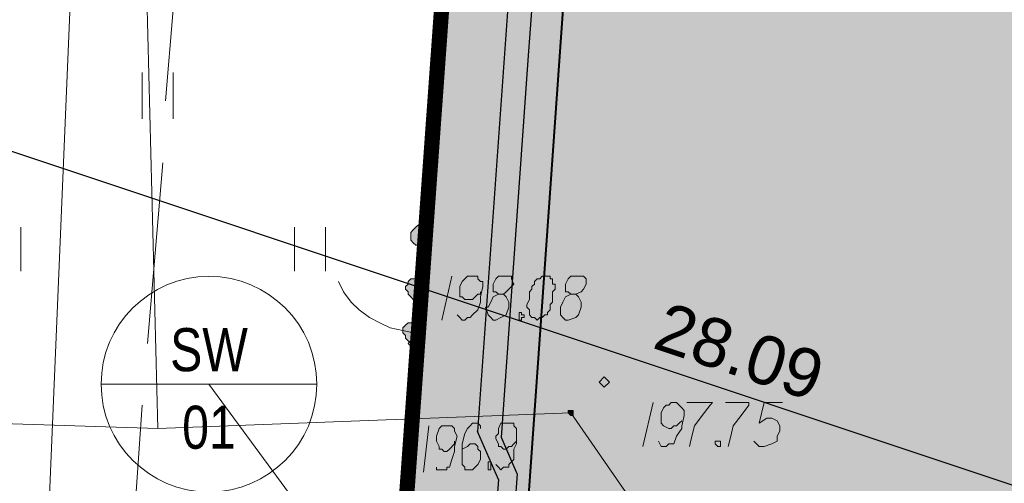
# Model space of a CAD drawing. Header units: metres. Extents: x 7431553 to 7432401, y 5544342 to 5544539.
# Tile 105 of 180: x 7432141.22 to 7432157.37, y 5544454.39 to 5544462. Entities that reach past the tile are written whole.
import ezdxf
from ezdxf import colors
from ezdxf.entities.mleader import LeaderData, LeaderLine
from ezdxf.enums import TextEntityAlignment as Align
from ezdxf.math import Vec2, Vec3

# ---------------------------------------------------------------- set-up
doc = ezdxf.new("R2010")
doc.units = ezdxf.units.M
doc.header["$MEASUREMENT"] = 0
for name, color, linetype, lineweight in [('BG-PR90-PB-PZT-PZT01_2026_04_14$0$D_obrzeze_5cm', 200, 'Continuous', 13), ('BG-PR90-PB-PZT-PZT01_2026_04_14$0$MAPA DCP', 7, 'Continuous', 0), ('BG-PR90-PB-PZT-PZT01_2026_04_14$0$PROJ. OŚWIETLENIE', 30, 'Continuous', 30), ('BG-PR90-PB-PZT-PZT01_2026_04_14$0$PROJ. SIEĆ KABLOWA NN', 10, 'Continuous', 30), ('BG-PR90-PB-PZT-PZT01_2026_04_14$0$UWAGI', 10, 'Continuous', 30), ('PRIMETECH - OPISY', 7, 'Continuous', 13), ('PRIMETECH_XREF', 7, 'Continuous', 5), ('PROHUBUS- OPISY WENTYLACJA', 7, 'Continuous', 13)]:
    doc.layers.add(name, color=color, linetype=linetype, lineweight=lineweight)
for name, color, linetype in [('BG-PR90-PB-PZT-PZT01_2026_04_14$0$Z-wymiarowanie', 43, 'Continuous'), ('BG-PR90-PB-PZT-PZT01_2026_04_14$0$Z_granica-wlasnosci', 170, 'Continuous'), ('BG-PR90-PB-PZT-PZT01_2026_04_14$0$Z_szraf drogi', 251, 'Continuous'), ('BG-PR90-PB-PZT-PZT01_2026_04_14$0$Z_szraf zielen', 72, 'Continuous')]:
    doc.layers.add(name, color=color, linetype=linetype)
doc.styles.add('BG-PR90-PB-PZT-PZT01_2026_04_14$0$Arial', font='arial.ttf')
doc.styles.add('DYN_DIM', font='ARIAL.TTF')
doc.styles.add('RPK_TAB_TXT_OPIS', font='arial.ttf', dxfattribs={"width": 0.8, "height": 3.5})
doc.dimstyles.new('BG-PR90-PB-PZT-PZT01_2026_04_14$0$1-500', dxfattribs={"dimtxt": 0.8, "dimasz": 0.05, "dimexe": 0.009, "dimexo": 0.003125, "dimgap": 0.25, "dimtad": 1, "dimzin": 0, "dimdsep": 46, "dimtxsty": 'BG-PR90-PB-PZT-PZT01_2026_04_14$0$Arial', "dimblk1": 'BG-PR90-PB-PZT-PZT01_2026_04_14$0$ST', "dimblk2": 'BG-PR90-PB-PZT-PZT01_2026_04_14$0$ST', "dimsah": 1, "dimcen": 0, "dimse1": 1, "dimse2": 1, "dimclrd": 256, "dimclre": 256, "dimclrt": 256, "dimadec": 0, "dimazin": 0, "dimtfac": 1, "dimtdec": 0, "dimtix": 1, "dimtofl": 0, "dimtmove": 2, "dimatfit": 3, "dimldrblk": 'BG-PR90-PB-PZT-PZT01_2026_04_14$0$ST', "dimfxl": 1, "dimtolj": 1, "dimtzin": 0, "dimlwd": -1, "dimlwe": -1, "dimarcsym": 0})

# ---------------------------------------------------------------- blocks, each defined once
blk = doc.blocks.new('_$0$_None')
blk = doc.blocks.new('*U2013')
at = {"ltscale": 1000}
for p, q in [((7.49, 8.011), (7.49, 3.011)), ((7.49, 5.511), (0, 0))]:
    blk.add_line(p, q, dxfattribs=at)
blk.add_circle((7.49, 5.511), 2.5)
at = {"ltscale": 1000, "style": 'RPK_TAB_TXT_OPIS', "width": 0.8}
blk.add_attdef('OPIS_PION', text='', height=1, rotation=270, dxfattribs=at).set_placement((7.49, 5.511), align=Align.BOTTOM_CENTER)
blk.add_attdef('NR_PIONU', text='', height=1, rotation=270, dxfattribs=at).set_placement((6.99, 5.511), align=Align.TOP_CENTER)
blk = doc.blocks.new('BG-PR90-PB-PZT-PZT01_2026_04_14$0$Naddrwiną2025_v2klauzulap')
at = {"layer": 'BG-PR90-PB-PZT-PZT01_2026_04_14$0$MAPA DCP', "linetype": 'Continuous', "lineweight": 0, "transparency": 33554559}
for color, points in [(1, [(7431706.795, 5544564.432), (7431706.795, 5544564.432), (7431706.795, 5544564.432), (7431706.837, 5544564.474), (7431706.837, 5544564.474), (7431706.837, 5544564.474), (7431706.837, 5544564.474), (7431706.837, 5544564.517), (7431706.837, 5544564.517), (7431706.837, 5544564.517), (7431706.795, 5544564.517), (7431706.795, 5544564.517), (7431706.795, 5544564.517), (7431706.795, 5544564.517), (7431706.752, 5544564.517), (7431706.752, 5544564.517), (7431706.752, 5544564.517), (7431706.752, 5544564.517), (7431706.752, 5544564.474), (7431706.752, 5544564.474), (7431706.752, 5544564.474), (7431706.752, 5544564.474), (7431706.752, 5544564.432)]), (256, [(7431703.704, 5544562.061), (7431703.704, 5544561.977), (7431703.747, 5544561.934), (7431703.747, 5544561.934), (7431703.789, 5544561.892), (7431703.831, 5544561.85), (7431703.874, 5544561.85), (7431703.916, 5544561.85), (7431703.958, 5544561.85), (7431704.001, 5544561.892), (7431704.043, 5544561.934), (7431704.043, 5544561.977), (7431704.043, 5544562.019), (7431704.043, 5544562.061), (7431704.043, 5544562.104), (7431704.001, 5544562.146), (7431704.001, 5544562.188), (7431703.958, 5544562.188), (7431703.916, 5544562.188), (7431703.874, 5544562.188), (7431703.831, 5544562.188), (7431703.789, 5544562.146), (7431703.747, 5544562.146), (7431703.704, 5544562.104), (7431703.704, 5544562.104)]), (256, [(7431704.551, 5544561.977), (7431704.593, 5544561.934), (7431704.593, 5544561.85), (7431704.636, 5544561.807), (7431704.678, 5544561.807), (7431704.72, 5544561.765), (7431704.763, 5544561.765), (7431704.805, 5544561.807), (7431704.847, 5544561.807), (7431704.89, 5544561.85), (7431704.932, 5544561.892), (7431704.932, 5544561.934), (7431704.932, 5544561.977), (7431704.89, 5544562.019), (7431704.89, 5544562.061), (7431704.847, 5544562.104), (7431704.805, 5544562.104), (7431704.763, 5544562.146), (7431704.72, 5544562.146), (7431704.678, 5544562.104), (7431704.636, 5544562.104), (7431704.593, 5544562.061), (7431704.593, 5544562.019), (7431704.593, 5544562.019)]), (256, [(7431705.271, 5544561.934), (7431705.313, 5544561.892), (7431705.313, 5544561.807), (7431705.355, 5544561.765), (7431705.398, 5544561.723), (7431705.44, 5544561.723), (7431705.482, 5544561.723), (7431705.525, 5544561.765), (7431705.567, 5544561.765), (7431705.609, 5544561.807), (7431705.652, 5544561.85), (7431705.652, 5544561.892), (7431705.652, 5544561.934), (7431705.609, 5544561.977), (7431705.609, 5544562.019), (7431705.567, 5544562.061), (7431705.525, 5544562.061), (7431705.482, 5544562.061), (7431705.44, 5544562.061), (7431705.398, 5544562.061), (7431705.355, 5544562.019), (7431705.313, 5544562.019), (7431705.313, 5544561.977), (7431705.313, 5544561.977)])]:
    blk.add_hatch(color=color, dxfattribs=at).paths.add_polyline_path(points)
at = {"layer": 'BG-PR90-PB-PZT-PZT01_2026_04_14$0$MAPA DCP', "color": 1, "linetype": 'Continuous', "lineweight": 18, "transparency": 33554687}
for points in [[(7431735.412, 5544677.504), (7431733.719, 5544662.561), (7431731.221, 5544660.317), (7431726.31, 5544659.005), (7431722.712, 5544657.396), (7431720.849, 5544633.816), (7431719.664, 5544603.125), (7431716.955, 5544571.502), (7431706.795, 5544564.474), (7431707.049, 5544557.701)], [(7431701.672, 5544557.828), (7431698.667, 5544558.082)], [(7431705.652, 5544557.532), (7431702.688, 5544557.786)], [(7431707.049, 5544557.701), (7431687.025, 5544557.193), (7431686.094, 5544544.324), (7431690.75, 5544544.027)], [(7431707.049, 5544557.701), (7431706.541, 5544541.868), (7431704.974, 5544542.334), (7431703.704, 5544542.715)], [(7431709.673, 5544557.235), (7431706.668, 5544557.447)], [(7431690.539, 5544541.233), (7431686.348, 5544543.604), (7431686.729, 5544547.287), (7431687.872, 5544555.838), (7431689.015, 5544556.727), (7431708.149, 5544555.923), (7431713.695, 5544555.457)]]:
    blk.add_lwpolyline(points, dxfattribs=at)
at = {"layer": 'BG-PR90-PB-PZT-PZT01_2026_04_14$0$MAPA DCP', "linetype": 'Continuous', "lineweight": 18, "transparency": 33554687}
for points in [[(7431673.859, 5544657.311), (7431726.818, 5544654.094), (7431721.188, 5544574.846), (7431714.161, 5544575.396), (7431713.187, 5544561.426), (7431668.61, 5544564.601), (7431669.033, 5544570.486), (7431669.541, 5544576.582), (7431670.727, 5544580.519), (7431669.795, 5544596.859), (7431673.182, 5544646.728)], [(7431706.287, 5544565.109), (7431706.202, 5544565.025), (7431706.287, 5544564.94), (7431706.371, 5544565.025)], [(7431713.187, 5544561.426), (7431709.8, 5544513.844), (7431684.527, 5544515.452), (7431666.493, 5544532.936), (7431667.213, 5544545.213), (7431668.61, 5544564.601)], [(7431705.652, 5544561.977), (7431705.567, 5544561.892), (7431705.652, 5544561.807), (7431705.736, 5544561.892)]]:
    blk.add_lwpolyline(points, close=True, dxfattribs=at)
at = {"layer": 'BG-PR90-PB-PZT-PZT01_2026_04_14$0$MAPA DCP', "linetype": 'Continuous', "lineweight": 35, "transparency": 33554687}
for points in [[(7431705.482, 5544561.892), (7431720.045, 5544560.834), (7431720.299, 5544563.501), (7431720.807, 5544568.454), (7431721.908, 5544585.641), (7431723.686, 5544610.575), (7431726.988, 5544656.295), (7431735.539, 5544655.576)], [(7431683.215, 5544532.216), (7431684.527, 5544547.964), (7431685.543, 5544563.289), (7431703.027, 5544562.104), (7431704.763, 5544561.977)]]:
    blk.add_lwpolyline(points, dxfattribs=at)
at = {"layer": 'BG-PR90-PB-PZT-PZT01_2026_04_14$0$MAPA DCP', "linetype": 'Continuous', "lineweight": 9, "transparency": 33554687}
for points in [[(7431706.625, 5544567.946), (7431706.625, 5544567.649), (7431706.964, 5544567.565), (7431706.879, 5544567.692), (7431706.879, 5544567.776), (7431706.922, 5544567.861), (7431707.006, 5544567.903), (7431707.091, 5544567.903), (7431707.176, 5544567.861), (7431707.26, 5544567.861), (7431707.303, 5544567.776), (7431707.345, 5544567.649), (7431707.345, 5544567.565), (7431707.303, 5544567.522), (7431707.26, 5544567.48)], [(7431706.625, 5544567.014), (7431706.625, 5544567.395), (7431706.668, 5544567.395), (7431706.837, 5544567.268), (7431707.006, 5544567.141), (7431707.176, 5544567.099), (7431707.345, 5544567.057)], [(7431706.625, 5544566.379), (7431706.625, 5544566.803), (7431706.668, 5544566.76), (7431706.837, 5544566.633), (7431707.006, 5544566.506), (7431707.176, 5544566.464), (7431707.345, 5544566.422)], [(7431707.26, 5544565.914), (7431707.345, 5544565.956), (7431707.345, 5544566.041), (7431707.303, 5544566.083), (7431707.303, 5544566.125), (7431707.303, 5544566.168), (7431707.176, 5544566.21), (7431707.049, 5544566.295), (7431707.006, 5544566.295), (7431706.837, 5544566.337), (7431706.752, 5544566.337), (7431706.71, 5544566.295), (7431706.668, 5544566.252), (7431706.625, 5544566.21), (7431706.625, 5544566.125), (7431706.668, 5544566.083), (7431706.668, 5544566.041), (7431706.71, 5544565.998), (7431706.795, 5544565.956), (7431706.837, 5544565.956), (7431706.879, 5544565.956), (7431706.964, 5544565.956), (7431707.006, 5544565.998), (7431707.049, 5544566.083), (7431707.049, 5544566.125), (7431707.006, 5544566.168), (7431707.006, 5544566.21), (7431706.964, 5544566.252), (7431706.922, 5544566.295)], [(7431706.625, 5544565.829), (7431707.345, 5544565.66)], [(7431704.847, 5544564.474), (7431704.847, 5544564.559), (7431704.805, 5544564.644), (7431704.763, 5544564.686), (7431704.678, 5544564.728), (7431704.593, 5544564.728), (7431704.551, 5544564.686), (7431704.551, 5544564.601), (7431704.551, 5544564.559), (7431704.551, 5544564.474), (7431704.593, 5544564.432), (7431704.678, 5544564.39), (7431704.72, 5544564.39), (7431704.805, 5544564.39), (7431704.805, 5544564.432), (7431704.847, 5544564.474), (7431704.89, 5544564.39), (7431704.974, 5544564.347), (7431705.059, 5544564.305), (7431705.186, 5544564.305), (7431705.228, 5544564.347), (7431705.271, 5544564.39), (7431705.271, 5544564.432), (7431705.228, 5544564.559), (7431705.186, 5544564.601), (7431705.059, 5544564.644), (7431704.974, 5544564.644), (7431704.89, 5544564.601), (7431704.847, 5544564.559)], [(7431704.847, 5544563.289), (7431704.847, 5544563.374), (7431704.805, 5544563.416), (7431704.763, 5544563.458), (7431704.678, 5544563.543), (7431704.593, 5544563.501), (7431704.551, 5544563.501), (7431704.551, 5544563.416), (7431704.551, 5544563.374), (7431704.551, 5544563.289), (7431704.593, 5544563.247), (7431704.678, 5544563.204), (7431704.72, 5544563.204), (7431704.805, 5544563.204), (7431704.805, 5544563.247), (7431704.847, 5544563.289), (7431704.89, 5544563.204), (7431704.974, 5544563.162), (7431705.059, 5544563.12), (7431705.059, 5544563.077), (7431705.186, 5544563.12), (7431705.228, 5544563.162), (7431705.271, 5544563.204), (7431705.271, 5544563.247), (7431705.228, 5544563.331), (7431705.186, 5544563.416), (7431705.059, 5544563.458), (7431704.974, 5544563.458), (7431704.89, 5544563.416), (7431704.847, 5544563.374)], [(7431705.186, 5544562.612), (7431705.228, 5544562.654), (7431705.271, 5544562.696), (7431705.271, 5544562.739), (7431705.228, 5544562.781), (7431705.228, 5544562.823), (7431705.186, 5544562.866), (7431705.101, 5544562.95), (7431704.974, 5544562.993), (7431704.89, 5544562.993), (7431704.72, 5544563.035), (7431704.636, 5544563.035), (7431704.636, 5544562.993), (7431704.593, 5544562.95), (7431704.551, 5544562.95), (7431704.551, 5544562.908), (7431704.551, 5544562.823), (7431704.551, 5544562.781), (7431704.593, 5544562.739), (7431704.636, 5544562.696), (7431704.72, 5544562.654), (7431704.763, 5544562.654), (7431704.805, 5544562.654), (7431704.89, 5544562.654), (7431704.89, 5544562.696), (7431704.932, 5544562.739), (7431704.932, 5544562.781), (7431704.932, 5544562.823), (7431704.932, 5544562.866), (7431704.89, 5544562.908), (7431704.847, 5544562.95), (7431704.847, 5544562.993), (7431704.805, 5544562.993)], [(7431704.551, 5544562.527), (7431705.271, 5544562.358)]]:
    blk.add_lwpolyline(points, dxfattribs=at)
for points in [[(7431707.26, 5544566.887), (7431707.26, 5544566.93), (7431707.345, 5544566.93), (7431707.345, 5544566.887), (7431707.303, 5544566.845), (7431707.26, 5544566.845)], [(7431704.551, 5544564.051), (7431704.551, 5544564.009), (7431704.593, 5544563.966), (7431704.593, 5544563.924), (7431704.636, 5544563.882), (7431704.678, 5544563.882), (7431704.72, 5544563.839), (7431704.763, 5544563.839), (7431704.805, 5544563.797), (7431704.847, 5544563.797), (7431704.932, 5544563.797), (7431705.017, 5544563.755), (7431705.059, 5544563.755), (7431705.101, 5544563.797), (7431705.144, 5544563.797), (7431705.186, 5544563.797), (7431705.228, 5544563.839), (7431705.228, 5544563.882), (7431705.271, 5544563.924), (7431705.228, 5544563.966), (7431705.228, 5544564.009), (7431705.186, 5544564.051), (7431705.186, 5544564.093), (7431705.144, 5544564.093), (7431705.101, 5544564.136), (7431705.059, 5544564.136), (7431705.017, 5544564.136), (7431704.974, 5544564.178), (7431704.932, 5544564.178), (7431704.89, 5544564.178), (7431704.847, 5544564.178), (7431704.805, 5544564.178), (7431704.763, 5544564.22), (7431704.72, 5544564.22), (7431704.678, 5544564.22), (7431704.678, 5544564.178), (7431704.636, 5544564.178), (7431704.593, 5544564.178), (7431704.593, 5544564.136), (7431704.551, 5544564.136), (7431704.551, 5544564.093)], [(7431705.144, 5544563.628), (7431705.144, 5544563.67), (7431705.186, 5544563.67), (7431705.186, 5544563.712), (7431705.228, 5544563.712), (7431705.228, 5544563.67), (7431705.271, 5544563.67), (7431705.271, 5544563.628), (7431705.228, 5544563.628), (7431705.186, 5544563.628)]]:
    blk.add_lwpolyline(points, close=True, dxfattribs=at)
at = {"layer": 'BG-PR90-PB-PZT-PZT01_2026_04_14$0$MAPA DCP', "color": 1, "linetype": 'Continuous', "lineweight": 0, "transparency": 33554687}
blk.add_lwpolyline([(7431706.795, 5544564.432), (7431706.795, 5544564.432), (7431706.795, 5544564.432), (7431706.837, 5544564.474), (7431706.837, 5544564.474), (7431706.837, 5544564.474), (7431706.837, 5544564.474), (7431706.837, 5544564.517), (7431706.837, 5544564.517), (7431706.837, 5544564.517), (7431706.795, 5544564.517), (7431706.795, 5544564.517), (7431706.795, 5544564.517), (7431706.795, 5544564.517), (7431706.752, 5544564.517), (7431706.752, 5544564.517), (7431706.752, 5544564.517), (7431706.752, 5544564.517), (7431706.752, 5544564.474), (7431706.752, 5544564.474), (7431706.752, 5544564.474), (7431706.752, 5544564.474), (7431706.752, 5544564.432)], close=True, dxfattribs=at)
at = {"layer": 'BG-PR90-PB-PZT-PZT01_2026_04_14$0$MAPA DCP', "color": 1, "linetype": 'Continuous', "lineweight": 9, "transparency": 33554687}
for points in [[(7431707.641, 5544563.247), (7431707.684, 5544563.289), (7431707.726, 5544563.331), (7431707.684, 5544563.374), (7431707.684, 5544563.416), (7431707.684, 5544563.458), (7431707.641, 5544563.458), (7431707.557, 5544563.543), (7431707.387, 5544563.543), (7431707.303, 5544563.585), (7431707.133, 5544563.585), (7431707.049, 5544563.585), (7431707.006, 5544563.543), (7431706.964, 5544563.543), (7431706.964, 5544563.501), (7431706.964, 5544563.458), (7431706.964, 5544563.416), (7431706.964, 5544563.374), (7431706.964, 5544563.331), (7431707.049, 5544563.289), (7431707.133, 5544563.289), (7431707.176, 5544563.247), (7431707.218, 5544563.247), (7431707.303, 5544563.289), (7431707.345, 5544563.289), (7431707.345, 5544563.331), (7431707.387, 5544563.374), (7431707.387, 5544563.416), (7431707.345, 5544563.458), (7431707.345, 5544563.501), (7431707.303, 5544563.543), (7431707.26, 5544563.585), (7431707.218, 5544563.585)], [(7431707.049, 5544562.993), (7431707.006, 5544562.993), (7431706.964, 5544562.95), (7431706.964, 5544562.866), (7431707.006, 5544562.823), (7431707.049, 5544562.781), (7431707.133, 5544562.739), (7431707.303, 5544562.696), (7431707.345, 5544562.696), (7431707.514, 5544562.696), (7431707.599, 5544562.696), (7431707.641, 5544562.696), (7431707.684, 5544562.739), (7431707.726, 5544562.739), (7431707.726, 5544562.781), (7431707.726, 5544562.823), (7431707.726, 5544562.866), (7431707.684, 5544562.908), (7431707.641, 5544562.95), (7431707.557, 5544562.993), (7431707.514, 5544562.993), (7431707.43, 5544562.993), (7431707.387, 5544562.95), (7431707.345, 5544562.95), (7431707.303, 5544562.908), (7431707.303, 5544562.866), (7431707.303, 5544562.823), (7431707.345, 5544562.781), (7431707.387, 5544562.696), (7431707.43, 5544562.696)], [(7431707.684, 5544562.273), (7431707.726, 5544562.273), (7431707.726, 5544562.442), (7431707.684, 5544562.442), (7431707.684, 5544562.485), (7431707.557, 5544562.527), (7431707.43, 5544562.569), (7431707.345, 5544562.569), (7431707.176, 5544562.612), (7431707.091, 5544562.569), (7431707.049, 5544562.569), (7431707.006, 5544562.527), (7431707.006, 5544562.485), (7431707.006, 5544562.442), (7431707.006, 5544562.4), (7431707.006, 5544562.358), (7431707.049, 5544562.315), (7431707.176, 5544562.273), (7431707.218, 5544562.273), (7431707.26, 5544562.273), (7431707.345, 5544562.315), (7431707.387, 5544562.315), (7431707.387, 5544562.358), (7431707.43, 5544562.4), (7431707.43, 5544562.442), (7431707.387, 5544562.485), (7431707.303, 5544562.569), (7431707.26, 5544562.569)], [(7431707.006, 5544562.146), (7431707.768, 5544562.061)]]:
    blk.add_lwpolyline(points, dxfattribs=at)
blk.add_lwpolyline([(7431707.599, 5544563.12), (7431707.599, 5544563.162), (7431707.726, 5544563.162), (7431707.726, 5544563.12), (7431707.684, 5544563.12), (7431707.641, 5544563.12)], close=True, dxfattribs=at)
at = {"layer": 'BG-PR90-PB-PZT-PZT01_2026_04_14$0$MAPA DCP', "color": 94, "linetype": 'Continuous', "lineweight": 18, "true_color": 0x009a00, "transparency": 33554687}
for points in [[(7431701.545, 5544562.231), (7431701.037, 5544562.273), (7431700.529, 5544562.315)], [(7431703.069, 5544562.146), (7431702.053, 5544562.188)], [(7431704.593, 5544562.019), (7431704.085, 5544562.061), (7431703.577, 5544562.104)], [(7431706.117, 5544561.892), (7431705.101, 5544561.977)], [(7431707.641, 5544561.807), (7431707.133, 5544561.85), (7431706.625, 5544561.892)]]:
    blk.add_lwpolyline(points, dxfattribs=at)
at = {"layer": 'BG-PR90-PB-PZT-PZT01_2026_04_14$0$MAPA DCP', "linetype": 'Continuous', "lineweight": 0, "transparency": 33554687}
for points in [[(7431703.704, 5544562.061), (7431703.704, 5544561.977), (7431703.747, 5544561.934), (7431703.747, 5544561.934), (7431703.789, 5544561.892), (7431703.831, 5544561.85), (7431703.874, 5544561.85), (7431703.916, 5544561.85), (7431703.958, 5544561.85), (7431704.001, 5544561.892), (7431704.043, 5544561.934), (7431704.043, 5544561.977), (7431704.043, 5544562.019), (7431704.043, 5544562.061), (7431704.043, 5544562.104), (7431704.001, 5544562.146), (7431704.001, 5544562.188), (7431703.958, 5544562.188), (7431703.916, 5544562.188), (7431703.874, 5544562.188), (7431703.831, 5544562.188), (7431703.789, 5544562.146), (7431703.747, 5544562.146), (7431703.704, 5544562.104)], [(7431704.551, 5544561.977), (7431704.593, 5544561.934), (7431704.593, 5544561.85), (7431704.636, 5544561.807), (7431704.678, 5544561.807), (7431704.72, 5544561.765), (7431704.763, 5544561.765), (7431704.805, 5544561.807), (7431704.847, 5544561.807), (7431704.89, 5544561.85), (7431704.932, 5544561.892), (7431704.932, 5544561.934), (7431704.932, 5544561.977), (7431704.89, 5544562.019), (7431704.89, 5544562.061), (7431704.847, 5544562.104), (7431704.805, 5544562.104), (7431704.763, 5544562.146), (7431704.72, 5544562.146), (7431704.678, 5544562.104), (7431704.636, 5544562.104), (7431704.593, 5544562.061), (7431704.593, 5544562.019)], [(7431705.271, 5544561.934), (7431705.313, 5544561.892), (7431705.313, 5544561.807), (7431705.355, 5544561.765), (7431705.398, 5544561.723), (7431705.44, 5544561.723), (7431705.482, 5544561.723), (7431705.525, 5544561.765), (7431705.567, 5544561.765), (7431705.609, 5544561.807), (7431705.652, 5544561.85), (7431705.652, 5544561.892), (7431705.652, 5544561.934), (7431705.609, 5544561.977), (7431705.609, 5544562.019), (7431705.567, 5544562.061), (7431705.525, 5544562.061), (7431705.482, 5544562.061), (7431705.44, 5544562.061), (7431705.398, 5544562.061), (7431705.355, 5544562.019), (7431705.313, 5544562.019), (7431705.313, 5544561.977)]]:
    blk.add_lwpolyline(points, close=True, dxfattribs=at)
at = {"layer": 'BG-PR90-PB-PZT-PZT01_2026_04_14$0$MAPA DCP', "linetype": 'Continuous', "lineweight": 18, "transparency": 33554687}
for points in [[(7431704.763, 5544561.977), (7431705.482, 5544561.892), (7431705.44, 5544561.723), (7431705.398, 5544561.511), (7431705.313, 5544561.342), (7431705.228, 5544561.172), (7431705.101, 5544561.003), (7431704.974, 5544560.876), (7431704.805, 5544560.749), (7431704.636, 5544560.664)], [(7431704.466, 5544560.453), (7431703.747, 5544560.453)], [(7431703.747, 5544559.945), (7431704.466, 5544559.945)], [(7431701.969, 5544557.955), (7431701.207, 5544557.955)], [(7431701.207, 5544557.447), (7431701.969, 5544557.447)], [(7431704.466, 5544555.457), (7431703.747, 5544555.457)]]:
    blk.add_lwpolyline(points, dxfattribs=at)
blk = doc.blocks.new('BG-PR90-PB-PZT-PZT01_2026_04_14$0$ST')
at = {"color": 8}
blk.add_line((0, 10), (0, -10), dxfattribs=at)
blk.add_line((-5.3, -5.3), (5.3, 5.3))
blk = doc.blocks.new('*D12113')
at = {"layer": 'BG-PR90-PB-PZT-PZT01_2026_04_14$0$Z-wymiarowanie'}
blk.add_line((7432139.546, 5544460.36), (7432166.099, 5544451.493), dxfattribs=at)
at = {"layer": 'Defpoints', "color": 0, "linetype": 'Continuous', "lineweight": 100}
for p in [(7432138.748, 5544458.128), (7432166.146, 5544451.477), (7432165.395, 5544449.229)]:
    blk.add_point(p, dxfattribs=at)
at = {"layer": 'BG-PR90-PB-PZT-PZT01_2026_04_14$0$Z-wymiarowanie', "linetype": 'Continuous', "xscale": 0.05, "yscale": 0.05, "zscale": 0.05}
for p, rotation in [((7432139.499, 5544460.376), 161.5323479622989), ((7432166.146, 5544451.477), 341.5323479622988)]:
    blk.add_blockref('BG-PR90-PB-PZT-PZT01_2026_04_14$0$ST', p, dxfattribs=dict(at, rotation=rotation))
at = {"layer": 'BG-PR90-PB-PZT-PZT01_2026_04_14$0$Z-wymiarowanie', "linetype": 'Continuous', "insert": (7432153.031, 5544456.551), "char_height": 0.8, "attachment_point": 5, "rotation": 341.5323, "style": 'BG-PR90-PB-PZT-PZT01_2026_04_14$0$Arial'}
blk.add_mtext('\\A1;28.09', dxfattribs=at)
blk = doc.blocks.new('BG-PR90-PB-PZT-PZT01_2026_04_14')
at = {"layer": 'BG-PR90-PB-PZT-PZT01_2026_04_14$0$Z_szraf drogi', "true_color": 0xb2b2b2}
h = blk.add_hatch(color=253, dxfattribs=at)
h.dxf.hatch_style = 1
h.paths.add_polyline_path([(7432149.21, 5544449.008), (7432151.038, 5544474.648), (7432152.044, 5544474.576), (7432156.033, 5544474.292), (7432158.091, 5544474.149), (7432163.514, 5544473.758, 0.414214), (7432165.117, 5544475.148), (7432166.157, 5544489.73), (7432206.056, 5544486.885), (7432205.06, 5544472.92, 0.414214), (7432205.987, 5544471.852), (7432206.984, 5544471.781, 0.414214), (7432208.053, 5544472.707), (7432209.048, 5544486.671), (7432225.008, 5544485.533), (7432221.941, 5544442.526), (7432205.979, 5544443.664), (7432206.499, 5544450.955, 0.414214), (7432204.646, 5544453.092), (7432203.95, 5544453.142), (7432203.95, 5544453.142), (7432204.198, 5544456.633), (7432186.244, 5544457.913), (7432185.995, 5544454.422), (7432185.995, 5544454.422), (7432179.704, 5544454.87), (7432162.747, 5544456.079, 0.414214), (7432159.541, 5544453.3), (7432159.399, 5544451.305), (7432159.185, 5544448.302), (7432159.185, 5544448.301)])
h.paths.add_polyline_path([(7432185.995, 5544454.422), (7432186.244, 5544457.913), (7432204.198, 5544456.633), (7432203.95, 5544453.142), (7432199.617, 5544453.45), (7432199.585, 5544453.653), (7432199.427, 5544453.831), (7432199.394, 5544453.867), (7432199.28, 5544453.876), (7432199.08, 5544453.89), (7432198.966, 5544453.898), (7432198.928, 5544453.866), (7432198.747, 5544453.713), (7432198.686, 5544453.517), (7432196.026, 5544453.706), (7432195.994, 5544453.909), (7432195.836, 5544454.087), (7432195.804, 5544454.123), (7432195.689, 5544454.132), (7432195.489, 5544454.146), (7432195.375, 5544454.154), (7432195.337, 5544454.122), (7432195.156, 5544453.969), (7432195.095, 5544453.773)])
at = {"layer": 'BG-PR90-PB-PZT-PZT01_2026_04_14$0$Z_szraf zielen', "true_color": 0xb0d592}
h = blk.add_hatch(color=63, dxfattribs=at)
h.dxf.hatch_style = 1
h.paths.add_polyline_path([(7432147.21, 5544449.15), (7432150.41, 5544493.74), (7432156.27, 5544493.32), (7432162.4, 5544492.78), (7432166.34, 5544491.62), (7432182.67, 5544492.54), (7432242.525, 5544488.459), (7432243.1, 5544488.46), (7432239.91, 5544435.52), (7432160.67, 5544441.17), (7432161.18, 5544448.16), (7432160.681, 5544448.195), (7432160.681, 5544448.196), (7432160.789, 5544449.703), (7432165.277, 5544449.382), (7432165.064, 5544446.39), (7432170.051, 5544446.034), (7432170.08, 5544446.433), (7432172.565, 5544446.256), (7432173.072, 5544446.22), (7432180.553, 5544445.687), (7432180.738, 5544448.28), (7432180.782, 5544448.983), (7432181.094, 5544453.267), (7432193.715, 5544452.367), (7432193.609, 5544450.871), (7432200.591, 5544450.373), (7432200.804, 5544453.366), (7432203.95, 5544453.142), (7432204.646, 5544453.092, -0.414214), (7432206.499, 5544450.955), (7432205.979, 5544443.664), (7432221.941, 5544442.526), (7432225.008, 5544485.533), (7432209.048, 5544486.671), (7432208.053, 5544472.707, -0.414214), (7432206.984, 5544471.781), (7432205.987, 5544471.852, -0.414214), (7432205.06, 5544472.92), (7432206.056, 5544486.885), (7432206.163, 5544488.381), (7432166.264, 5544491.226), (7432166.157, 5544489.73), (7432165.161, 5544475.765), (7432165.117, 5544475.148, -0.414214), (7432163.514, 5544473.758), (7432158.091, 5544474.149), (7432158.433, 5544479.291), (7432158.431, 5544479.263), (7432151.418, 5544479.76), (7432151.418, 5544479.76), (7432151.038, 5544474.648), (7432149.21, 5544449.008)])
at = {"layer": 'BG-PR90-PB-PZT-PZT01_2026_04_14$0$D_obrzeze_5cm', "lineweight": 40, "elevation": 10.08}
blk.add_lwpolyline([(7432149.21, 5544449.008), (7432151.017, 5544474.648), (7432158.069, 5544474.149), (7432163.087, 5544473.789, 0.442279), (7432165.161, 5544475.765), (7432166.157, 5544489.73), (7432206.056, 5544486.885)], format="xyb", dxfattribs=at)
at = {"layer": 'BG-PR90-PB-PZT-PZT01_2026_04_14$0$PROJ. OŚWIETLENIE'}
for p, q in [((7432149.445, 5544465.188), (7432148.734, 5544455.243)), ((7432149.076, 5544454.452), (7432148.734, 5544455.243)), ((7432149.076, 5544454.452, 0.459), (7432148.931, 5544452.419, 8.613))]:
    blk.add_line(p, q, dxfattribs=at)
at = {"layer": 'BG-PR90-PB-PZT-PZT01_2026_04_14$0$PROJ. SIEĆ KABLOWA NN'}
for p, q in [((7432149.566, 5544461.335), (7432149.828, 5544465.002)), ((7432149.125, 5544455.144), (7432149.566, 5544461.335)), ((7432149.383, 5544454.545), (7432149.204, 5544452.032, 10.08))]:
    blk.add_line(p, q, dxfattribs=at)
at = {"layer": 'BG-PR90-PB-PZT-PZT01_2026_04_14$0$UWAGI'}
blk.add_line((7432149.383, 5544454.545), (7432149.125, 5544455.144), dxfattribs=at)
at = {"layer": 'BG-PR90-PB-PZT-PZT01_2026_04_14$0$Z_granica-wlasnosci', "color": 5, "true_color": 0x1414ff, "const_width": 0.25}
blk.add_lwpolyline([(7432243.1, 5544488.46), (7432239.91, 5544435.52), (7432160.67, 5544441.17), (7432161.18, 5544448.16), (7432147.21, 5544449.15), (7432150.41, 5544493.74), (7432156.27, 5544493.32), (7432162.4, 5544492.78), (7432166.34, 5544491.62), (7432182.67, 5544492.54), (7432242.525, 5544488.459)], close=True, dxfattribs=at)
blk.add_lwpolyline([(7432243.1, 5544488.46), (7432239.91, 5544435.52), (7432160.67, 5544441.17), (7432161.18, 5544448.16), (7432147.21, 5544449.15), (7432150.41, 5544493.74), (7432156.27, 5544493.32), (7432162.4, 5544492.78), (7432166.34, 5544491.62), (7432182.67, 5544492.54), (7432242.525, 5544488.459)], close=True, dxfattribs=at)
blk.add_lwpolyline([(7432243.1, 5544488.46), (7432239.91, 5544435.52), (7432160.67, 5544441.17), (7432161.18, 5544448.16), (7432147.21, 5544449.15), (7432150.41, 5544493.74), (7432156.27, 5544493.32), (7432162.4, 5544492.78), (7432166.34, 5544491.62), (7432182.67, 5544492.54), (7432242.525, 5544488.459)], close=True, dxfattribs=at)
at = {"layer": 'BG-PR90-PB-PZT-PZT01_2026_04_14$0$MAPA DCP', "rotation": 270}
blk.add_blockref('BG-PR90-PB-PZT-PZT01_2026_04_14$0$Naddrwiną2025_v2klauzulap', (1887585.788, 12976162.34), dxfattribs=at)
at = {"layer": 'BG-PR90-PB-PZT-PZT01_2026_04_14$0$Z-wymiarowanie'}
dim = blk.add_aligned_dim(p1=(7432138.748, 5544458.128), p2=(7432165.395, 5544449.229), distance=2.37, dimstyle='BG-PR90-PB-PZT-PZT01_2026_04_14$0$1-500', override={"dimtxt": 0.8}, dxfattribs=at)
dim.commit()
dim.dimension.update_dxf_attribs({"geometry": '*D12113', "text_midpoint": (7432153.031, 5544456.551)})

msp = doc.modelspace()

# ---------------------------------------------------------------- block references
at = {"layer": 'PRIMETECH_XREF', "linetype": 'Continuous', "lineweight": 0, "rotation": 360}
msp.add_blockref('BG-PR90-PB-PZT-PZT01_2026_04_14', (0, 0), dxfattribs=at)

# ---------------------------------------------------------------- next in the draw order: leaders
at = {"layer": 'PROHUBUS- OPISY WENTYLACJA', "ltscale": 10}
ml = msp.add_multileader_mtext('Standard', dxfattribs=at)
ml.set_content('\\fCalibri Light|b0|i0|c238;\\W0.7;Proj. studnia wodomierzowa wg odrębnego opracowania MAAR', color=256, style='DYN_DIM')
ml.set_leader_properties(color=256, linetype='ByLayer', lineweight=-1)
ml.set_arrow_properties(name='_$0$_None')
ml.build(insert=Vec2(0, 0))
ml.multileader.update_dxf_attribs({"has_text_frame": 1, "text_left_attachment_type": 6, "text_right_attachment_type": 6, "dogleg_length": 1.079, "arrow_head_size": 1})
ctx = ml.context
ctx.base_point, ctx.char_height, ctx.arrow_head_size, ctx.landing_gap_size, ctx.plane_origin = Vec3(7432112.811, 5544454.976), 1, 1, 0.4, Vec3(7432333.182, 5544643.225)
ctx.left_attachment, ctx.right_attachment = 6, 6
notes = []
notes.append((ctx, [(0, (1, 1, 0), (7432128.424, 5544454.976), (-1, 0), 0.779, [(0, [(7432148.213, 5544450.704)], 0, [])])]))
ctx.mtext.insert, ctx.mtext.width, ctx.mtext.flow_direction = Vec3(7432113.211, 5544456.257), 15.02692, 5
for ctx, leaders in notes:
    for number, flags, end, landing, length, lines in leaders:
        leader = LeaderData()
        leader.index, (leader.has_last_leader_line, leader.has_dogleg_vector, leader.attachment_direction) = number, flags
        leader.last_leader_point, leader.dogleg_vector, leader.dogleg_length = Vec3(end), Vec3(landing), length
        for number, points, colour, breaks in lines:
            line = LeaderLine()
            line.index, line.vertices, line.color, line.breaks = number, Vec3.list(points), colors.encode_raw_color(colour), breaks
            leader.lines.append(line)
        ctx.leaders.append(leader)

# ---------------------------------------------------------------- next in the draw order: block references
at = {"layer": 'PRIMETECH - OPISY', "ltscale": 10, "xscale": 0.7076160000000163, "yscale": 0.7076160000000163, "zscale": 0.7076160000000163, "rotation": 90.00000000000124}
msp.add_blockref('*U2013', (7432148.229, 5544450.718), dxfattribs=at).add_auto_attribs({'OPIS_PION': 'SW', 'NR_PIONU': '01'})

doc.saveas('drawing.dxf')
